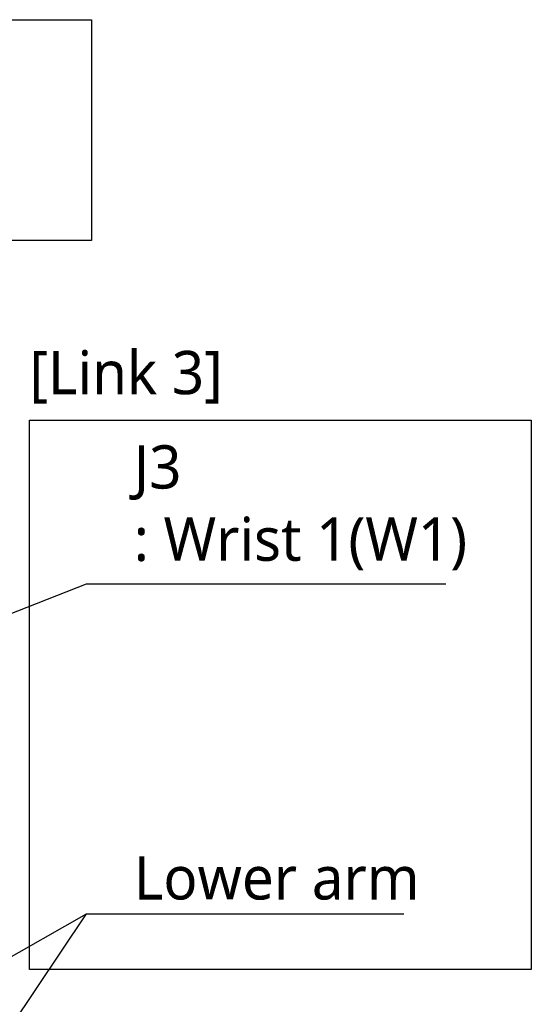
# Model space of a CAD drawing. Header units: millimetres. Extents: x 0 to 4378, y 0 to 2376.
# Tile 241 of 256: x 1840 to 2028, y 1518 to 1882. Entities that reach past the tile are written whole.
import ezdxf

# ---------------------------------------------------------------- set-up
doc = ezdxf.new("R2010")
doc.units = ezdxf.units.MM
doc.header["$LTSCALE"] = 0.2
doc.layers.add('05_Section Line', color=3, linetype='Continuous')
doc.styles.add('Rainbow-5.0 Style', font='malgunsl.ttf')
doc.dimstyles.new('Rainbow-5.0 Style', dxfattribs={"dimtxt": 4, "dimasz": 2.5, "dimexe": 1, "dimexo": 1, "dimgap": 1, "dimtad": 1, "dimdsep": 46, "dimtxsty": 'Rainbow-5.0 Style', "dimcen": 0, "dimclrd": 251, "dimclre": 251, "dimclrt": 7, "dimazin": 3, "dimtp": 0.1, "dimtm": 0.1, "dimtfac": 0.61, "dimtmove": 0, "dimatfit": 3, "dimfxl": 1, "dimlwd": -1, "dimlwe": -1, "dimarcsym": 1})

msp = doc.modelspace()

# ---------------------------------------------------------------- linework, layer by layer
at = {"layer": '05_Section Line'}
for points in [[(1677.167, 1882.051), (1866.077, 1882.051), (1866.077, 1800.465), (1677.167, 1800.465)], [(1843.099, 1734.105), (2028.317, 1734.105), (2028.317, 1531.264), (1843.099, 1531.264)]]:
    msp.add_lwpolyline(points, close=True, dxfattribs=at)

# ---------------------------------------------------------------- texts
at = {"color": 7, "char_height": 16, "attachment_point": 7, "style": 'Rainbow-5.0 Style'}
for s, insert in [('[Link 3]', (1843.099, 1740.206)), ('J3\\P: Wrist 1(W1)', (1881.622, 1678.688)), ('Lower arm', (1881.622, 1556.924))]:
    msp.add_mtext(s, dxfattribs=dict(at, insert=insert))

# ---------------------------------------------------------------- leaders
at = {"annotation_type": 0, "has_hookline": 1, "hookline_direction": 0}
for points, text_width in [([(1645.046, 1588.136), (1864.122, 1673.688), (1876.622, 1673.688)], 115.187), ([(1645.046, 1426.602), (1864.122, 1551.924), (1876.622, 1551.924)], 99.666)]:
    msp.add_leader(points, dimstyle='Rainbow-5.0 Style', override={"dimscale": 5, "dimgap": 1, "dimtad": 1}, dxfattribs=dict(at, text_width=text_width))
msp.add_leader([(1645.046, 1224.357), (1864.122, 1551.924)], dimstyle='Rainbow-5.0 Style', override={"dimscale": 5, "dimgap": 1, "dimtad": 1})

doc.saveas('drawing.dxf')
